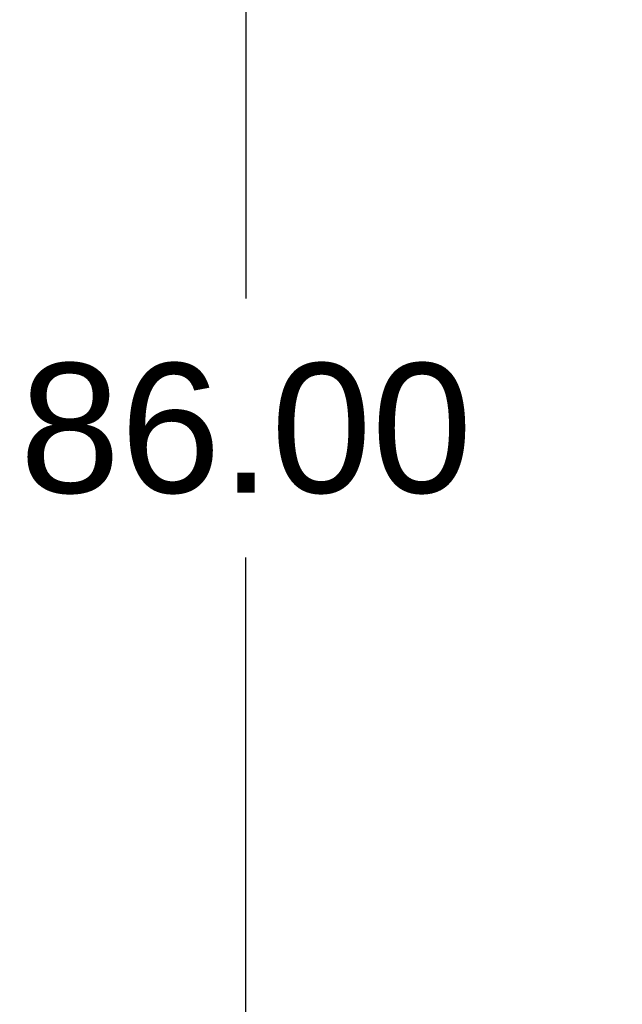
# Model space of a CAD drawing. Header units: inches. Extents: x 0 to 215, y 0 to 139.
# Tile 46 of 96: x 60.97 to 65.37, y 47.79 to 54.99. Entities that reach past the tile are written whole.
import ezdxf

# ---------------------------------------------------------------- set-up
doc = ezdxf.new("R2010")
doc.units = ezdxf.units.IN
doc.header["$LTSCALE"] = 11.804375
doc.header["$MEASUREMENT"] = 0
doc.layers.get('0').update_dxf_attribs({"linetype": 'CONTINUOUS'})
doc.layers.add('DIMENSIONS', color=7, linetype='CONTINUOUS')
doc.styles.get("Standard").update_dxf_attribs({"font": 'arial.ttf'})
doc.dimstyles.new('DIMSTYLE_1', dxfattribs={"dimtxt": 0.946875, "dimasz": 1.2625, "dimexe": 0.09, "dimexo": 0.07, "dimgap": 0.0375, "dimtad": 0, "dimtih": 1, "dimtoh": 1, "dimzin": 4, "dimdsep": 46, "dimtxsty": 'Standard', "dimblk": '_FILLED', "dimblk1": '_FILLED', "dimblk2": '_FILLED', "dimcen": 0.09, "dimadec": 3, "dimazin": 1, "dimtfac": 1, "dimtdec": 3, "dimtofl": 0, "dimtmove": 0, "dimatfit": 3, "dimldrblk": '_FILLED', "dimfxl": 0, "dimtolj": 1, "dimtzin": 4, "dimarcsym": 0})

# ---------------------------------------------------------------- blocks, each defined once
blk = doc.blocks.new('_FILLED')
at = {"color": 0, "linetype": 'ByBlock'}
blk.add_solid([(0, 0), (-1, 0.2), (-1, -0.2)], dxfattribs=at)
blk = doc.blocks.new('*D18')
at = {"layer": 'DIMENSIONS', "color": 2, "linetype": 'Continuous'}
for p, q in [((65.3037, 95.0008), (61.4855, 95.0008)), ((62.6217, 95.0008), (62.6217, 52.9477)), ((62.6217, 9.0008), (62.6217, 51.054)), ((65.3037, 9.0008), (61.4855, 9.0008))]:
    blk.add_line(p, q, dxfattribs=at)
at = {"layer": 'DIMENSIONS', "color": 2, "linetype": 'Continuous', "xscale": 1.2625, "yscale": 1.2625, "zscale": 1.2625}
for p, rotation in [((62.6217, 95.0008), 90), ((62.6217, 9.0008), 270)]:
    blk.add_blockref('_FILLED', p, dxfattribs=dict(at, rotation=rotation))
at = {"layer": 'DIMENSIONS', "color": 2, "linetype": 'Continuous', "insert": (62.6217, 52.4743), "char_height": 0.94688, "width": 3.308783, "attachment_point": 2, "line_spacing_factor": 0.9}
blk.add_mtext('86.00', dxfattribs=at)

msp = doc.modelspace()

# ---------------------------------------------------------------- dimensions: what is measured, and where the dimension line sits
at = {"layer": 'DIMENSIONS', "color": 2, "linetype": 'Continuous'}
dim = msp.add_linear_dim(base=(62.6217, 9.0008), p1=(65.3737, 95.0008), p2=(65.3737, 9.0008), angle=270, dimstyle='DIMSTYLE_1', dxfattribs=at)
dim.commit()
dim.dimension.update_dxf_attribs({"geometry": '*D18', "text_midpoint": (62.6162, 51.9956), "dimtype": 160})

doc.saveas('drawing.dxf')
